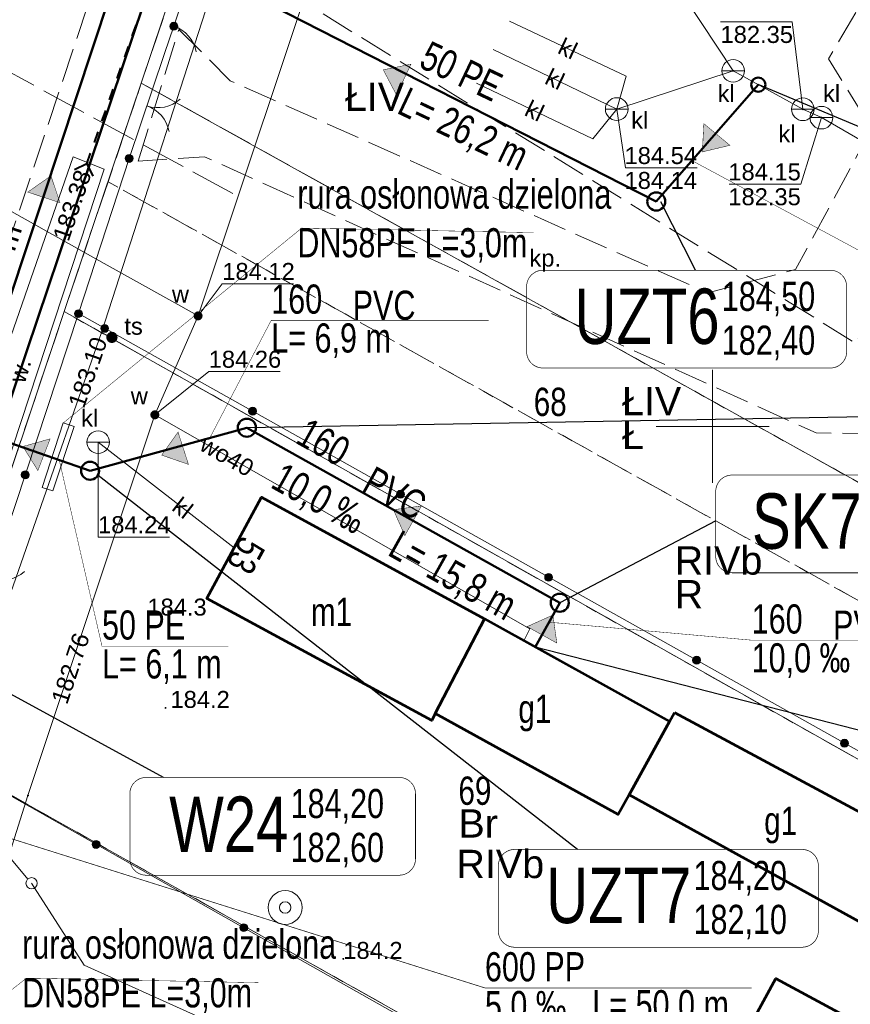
# Model space of a CAD drawing. Header units: metres. Extents: x 7482748 to 7484637, y 5684406 to 5687014.
# Tile 141 of 180: x 7483519 to 7483556, y 5686424 to 5686468. Entities that reach past the tile are written whole.
import ezdxf
from ezdxf.enums import TextEntityAlignment as Align
from ezdxf.lldxf.tags import DXFTag

# ---------------------------------------------------------------- set-up
doc = ezdxf.new("R2010")
doc.units = ezdxf.units.M
doc.header["$MEASUREMENT"] = 0
for name, pattern in [('1', [1.5, 1, -0.5]), ('KTJZ01_500', [2, 1.5, -0.5]), ('l217_500', [2, 1.5, -0.5]), ('l218_500', [1, 0.5, -0.5]), ('SUP__P_01_500', [2.5, 2, -0.5])]:
    doc.linetypes.add(name, pattern=pattern)
for name, color, linetype, lineweight in [('.domiar', 250, 'Continuous', 9), ('.k deszczowa', 200, 'Continuous', 50), ('.ks tłoczny', 104, 'Continuous', 50), ('_Dzialki', 7, 'Continuous', 0), ('_Dzialki_opis', 7, 'Continuous', 0), ('_Kontury', 7, 'Continuous', 0), ('_Kontury_opis', 7, 'Continuous', 0), ('_Podzial_sekcyjny_krzyze', 7, '1', 13), ('_Uzytki', 7, 'Continuous', 0), ('_Uzytki_opis', 7, 'Continuous', 0), ('BUIB05_01', 7, 'Continuous', 40), ('EGB_Adres', 7, 'Continuous', 0), ('EGB_Budynek', 7, 'Continuous', 0), ('EGB_Budynek_opis', 7, 'Continuous', 0), ('GES__SUSM04_01P', 7, 'Continuous', 13), ('GES__SUUS07_P', 7, 'Continuous', 13), ('GES__SUUS09_P', 7, 'Continuous', 13), ('GES__SUUS13_P', 7, 'Continuous', 13), ('GES__SUUS25_WP', 7, 'Continuous', 13), ('KTOK02', 7, 'KTOK02_500', 13), ('KTOK04', 7, 'KTOK04L_500', 13), ('KTOK05_01', 7, 'Continuous', 13), ('RTPW01_P', 7, 'Continuous', 0), ('RTPW02_P', 7, 'Continuous', 0), ('SUPE_L_3', 1, 'Continuous', 13)]:
    doc.layers.add(name, color=color, linetype=linetype, lineweight=lineweight)
for name, color, linetype, lineweight, true_color in [('.przyłącza', 32, 'Continuous', 50, 0xbd5e00), ('GES__SUPE_pL', 1, 'Continuous', 13, 0xff0000), ('GES__SUPK_01_pL', 7, 'Continuous', 13, 0x803300), ('GES__SUPS01_05L', 7, 'Continuous', 13, 0x803300), ('GES__SUPS01_05P', 7, 'Continuous', 13, 0x803300), ('GES__SUPS01_07P', 7, 'Continuous', 13, 0xff9100), ('GES__SUPS01_08L', 5, 'Continuous', 13, 0x0000ff), ('GES__SUPS01_08P', 5, 'Continuous', 13, 0x0000ff), ('GES__SUPT_pL', 7, 'Continuous', 13, 0xff9100), ('GES__SUPW_01_pL', 5, 'Continuous', 13, 0x0000ff), ('GES__SUPW_P_01L', 5, 'SUP__P_01_500', 13, 0x0000ff), ('GES__SUUS_OD_KL', 7, 'Continuous', 13, 0x803300)]:
    doc.layers.add(name, color=color, linetype=linetype, lineweight=lineweight, true_color=true_color)
for name, color, linetype, lineweight, true_color, transparency in [('GES__SUPK_01_pT', 7, 'Continuous', 13, 0x803300, 0.25), ('GES__SUPS01_05G', 7, 'Continuous', 13, 0x803300, 0.25), ('GES__SUPS01_07G', 7, 'Continuous', 13, 0xff9100, 0.25), ('GES__SUPS01_08G', 5, 'Continuous', 13, 0x0000ff, 0.25), ('GES__SUPW_01_pT', 5, 'Continuous', 13, 0x0000ff, 0.25), ('GES__SUUS_RG_KT', 7, 'Continuous', 13, 0x803300, 0.25)]:
    doc.layers.add(name, color=color, linetype=linetype, lineweight=lineweight, true_color=true_color, transparency=transparency)
for name, color, linetype, lineweight, transparency in [('GES__SUUS_ET_05T', 7, 'Continuous', 13, 0.25), ('GES__SUUS_ET_07T', 7, 'Continuous', 13, 0.25), ('GES__SUUS_ET_08T', 7, 'Continuous', 13, 0.25), ('KTJZ01_O', 7, 'KTJZ01_500', 13, 0.5), ('KTPL01_O', 7, 'KTJZ01_500', 13, 0.5), ('KTPL01_T', 7, 'Continuous', 13, 0.25), ('PTRW02_O', 7, 'Continuous', 13, 0.5), ('PTRW02_T', 7, 'Continuous', 13, 0.25), ('RTPW01_G', 7, 'Continuous', 13, 0.25), ('RTPW02_G', 7, 'Continuous', 13, 0.25)]:
    doc.layers.add(name, color=color, linetype=linetype, lineweight=lineweight, transparency=transparency)
doc.layers.add('IS_kanalizacja_sanitarna', color=7, linetype='SOLID', true_color=0x000000)
doc.layers.add('IS_Opisy_działek_Net', color=7, linetype='SOLID', true_color=0x000000)
doc.layers.add('IS_Węzeł_sieci_kanalizacyjnej_-_opisy', color=7, linetype='Continuous')
doc.styles.get("Standard").update_dxf_attribs({"font": 'simplex.shx', "width": 0.75})
doc.styles.add('STYL_ARIAL', font='simplex.shx', dxfattribs={"width": 0.75, "oblique": 0.1})
doc.styles.add('Style-Arial', font='arial.ttf')
doc.linetypes.add('KTOK02_500', pattern='A,0.5,[117,IS_LineDef.shx,S=0.01,R=0,X=0,Y=0],0.5', length=1)
doc.linetypes.add('KTOK04L_500', pattern='A,0,[119,IS_LineDef.shx,S=0.01,R=0,X=0,Y=0],1', length=1)
tags = doc.linetypes.add('SOLID', pattern=[10, 10, 0]).pattern_tags.tags
tags[6:7] = [DXFTag(74, 4), DXFTag(75, 0), DXFTag(340, '0'), DXFTag(46, 0.0), DXFTag(50, 0.0), DXFTag(44, 0.0), DXFTag(45, 0.0)]
tags[4:5] = [DXFTag(74, 4), DXFTag(75, 0), DXFTag(340, '0'), DXFTag(46, 0.0), DXFTag(50, 0.0), DXFTag(44, 0.0), DXFTag(45, 0.0)]

# ---------------------------------------------------------------- blocks, each defined once
blk = doc.blocks.new('SUPS01')
at = {"layer": 'GES__SUPS01_08P', "linetype": 'Continuous', "lineweight": 13}
h = blk.add_hatch(color=256, dxfattribs=at)
edge = h.paths.add_edge_path()
edge.add_arc((0, 0), 0.045, 0, 360)
blk = doc.blocks.new('SUPS01_3')
at = {"layer": 'GES__SUPS01_07P', "linetype": 'Continuous', "lineweight": 13}
h = blk.add_hatch(color=256, dxfattribs=at)
edge = h.paths.add_edge_path()
edge.add_arc((0, 0), 0.045, 0, 360)
blk = doc.blocks.new('SUPS01_1')
at = {"layer": 'GES__SUPS01_05P', "linetype": 'Continuous', "lineweight": 13}
h = blk.add_hatch(color=256, dxfattribs=at)
edge = h.paths.add_edge_path()
edge.add_arc((0, 0), 0.045, 0, 360)
blk = doc.blocks.new('SUSM04_01')
at = {"layer": 'GES__SUSM04_01P', "linetype": 'Continuous', "lineweight": 13}
blk.add_circle((0, 0), 0.25, dxfattribs=at)
blk = doc.blocks.new('SUUS09')
at = {"layer": 'GES__SUUS09_P', "linetype": 'Continuous', "lineweight": 13}
h = blk.add_hatch(color=256, dxfattribs=at)
edge = h.paths.add_edge_path()
edge.add_arc((0, 0), 0.25, 0, 360)
blk = doc.blocks.new('SUUS13')
at = {"layer": 'GES__SUUS13_P', "linetype": 'Continuous', "lineweight": 13}
for radius in [0.75, 0.25]:
    blk.add_circle((0, 0), radius, dxfattribs=at)
blk = doc.blocks.new('SUUS25_107')
at = {"layer": 'GES__SUUS25_WP', "linetype": 'Continuous', "lineweight": 13}
h = blk.add_hatch(color=256, dxfattribs=at)
edge = h.paths.add_edge_path()
edge.add_arc((0, 0), 0.2, 0, 360)
blk = doc.blocks.new('SUUS07')
at = {"layer": 'GES__SUUS07_P', "linetype": 'Continuous', "lineweight": 13}
blk.add_line((-0.5, 0), (0.5, 0), dxfattribs=at)
blk.add_circle((0, 0), 0.5, dxfattribs=at)
blk = doc.blocks.new('SUUS25_143')
at = {"layer": 'GES__SUUS25_WP', "linetype": 'Continuous', "lineweight": 13}
h = blk.add_hatch(color=256, dxfattribs=at)
edge = h.paths.add_edge_path()
edge.add_arc((0, 0), 0.2, 0, 360)
blk = doc.blocks.new('RTPW01')
at = {"layer": 'RTPW01_P', "linetype": 'Continuous', "lineweight": 0}
h = blk.add_hatch(color=256, dxfattribs=at)
edge = h.paths.add_edge_path()
edge.add_arc((0, 0), 0.045, 0, 360)
blk = doc.blocks.new('RTPW01_3')
at = {"layer": 'RTPW02_P', "linetype": 'Continuous', "lineweight": 0}
h = blk.add_hatch(color=256, dxfattribs=at)
edge = h.paths.add_edge_path()
edge.add_arc((0, 0), 0.045, 0, 360)
blk = doc.blocks.new('RTPW01_2')
at = {"layer": 'RTPW01_P', "linetype": 'Continuous', "lineweight": 0}
h = blk.add_hatch(color=256, dxfattribs=at)
edge = h.paths.add_edge_path()
edge.add_arc((0, 0), 0.045, 0, 360)

msp = doc.modelspace()

# ---------------------------------------------------------------- hatches: boundary and pattern name
at = {"layer": 'IS_kanalizacja_sanitarna', "linetype": 'Continuous', "ltscale": 0.01}
for points in [[(7483535.43812, 5686465.75243), (7483536.02005, 5686464.64615), (7483536.66309, 5686466.00132)], [(7483549.54755, 5686462.12757), (7483550.7636, 5686462.41692), (7483549.61027, 5686463.37599)], [(7483520.74472, 5686461.06748), (7483519.71971, 5686460.35205), (7483521.14454, 5686459.88315)], [(7483525.64212, 5686448.7281), (7483526.82377, 5686448.32043), (7483526.36434, 5686449.74834)], [(7483519.50569, 5686449.10956), (7483520.16767, 5686448.04923), (7483520.70895, 5686449.44817)], [(7483535.88657, 5686446.31643), (7483536.39347, 5686445.17382), (7483537.12541, 5686446.48312)], [(7483542.9395, 5686441.66341), (7483541.79893, 5686441.15194), (7483543.11115, 5686440.42525)]]:
    msp.add_hatch(color=256, dxfattribs=at).paths.add_polyline_path(points)
at = {"layer": 'KTOK05_01', "linetype": 'Continuous', "lineweight": 13}
h = msp.add_hatch(color=256, dxfattribs=at)
edge = h.paths.add_edge_path()
edge.add_arc((7483526.18, 5686467.68), 0.175, 0, 360)
h = msp.add_hatch(color=256, dxfattribs=at)
edge = h.paths.add_edge_path()
edge.add_arc((7483524.2, 5686461.84), 0.175, 0, 360)
h = msp.add_hatch(color=256, dxfattribs=at)
edge = h.paths.add_edge_path()
edge.add_arc((7483521.96, 5686454.98), 0.175, 0, 360)
h = msp.add_hatch(color=256, dxfattribs=at)
edge = h.paths.add_edge_path()
edge.add_arc((7483521.96, 5686454.98), 0.175, 0, 360)
h = msp.add_hatch(color=256, dxfattribs=at)
edge = h.paths.add_edge_path()
edge.add_arc((7483521.96, 5686454.98), 0.175, 0, 360)
h = msp.add_hatch(color=256, dxfattribs=at)
edge = h.paths.add_edge_path()
edge.add_arc((7483523.11745, 5686454.33144), 0.175, 0, 360)
h = msp.add_hatch(color=256, dxfattribs=at)
edge = h.paths.add_edge_path()
edge.add_arc((7483529.6603, 5686450.66523), 0.175, 0, 360)
h = msp.add_hatch(color=256, dxfattribs=at)
edge = h.paths.add_edge_path()
edge.add_arc((7483519.61006, 5686447.85766), 0.175, 0, 360)
h = msp.add_hatch(color=256, dxfattribs=at)
edge = h.paths.add_edge_path()
edge.add_arc((7483536.20315, 5686446.99902), 0.175, 0, 360)
h = msp.add_hatch(color=256, dxfattribs=at)
edge = h.paths.add_edge_path()
edge.add_arc((7483542.74601, 5686443.33281), 0.175, 0, 360)
h = msp.add_hatch(color=256, dxfattribs=at)
edge = h.paths.add_edge_path()
edge.add_arc((7483549.28879, 5686439.66648), 0.175, 0, 360)
h = msp.add_hatch(color=256, dxfattribs=at)
edge = h.paths.add_edge_path()
edge.add_arc((7483555.83145, 5686435.99993), 0.175, 0, 360)
h = msp.add_hatch(color=256, dxfattribs=at)
edge = h.paths.add_edge_path()
edge.add_arc((7483522.74181, 5686431.53416), 0.175, 0, 360)
h = msp.add_hatch(color=256, dxfattribs=at)
edge = h.paths.add_edge_path()
edge.add_arc((7483529.27362, 5686427.84832), 0.175, 0, 360)

# ---------------------------------------------------------------- linework, layer by layer
at = {"layer": '.domiar', "linetype": 'Continuous', "lineweight": 20}
msp.add_lwpolyline([(7483521.29253, 5686450.15263), (7483520.35889, 5686447.30161), (7483520.83406, 5686447.146), (7483521.7677, 5686449.99702), (7483521.29253, 5686450.15263)], dxfattribs=at)
at = {"layer": '.k deszczowa', "linetype": 'Continuous'}
msp.add_lwpolyline([(7483524.83956, 5686468.63408), (7483508.8716, 5686421.32787)], dxfattribs=at)
at = {"layer": '.ks tłoczny', "color": 111, "linetype": 'Continuous', "true_color": 0x70ffb8}
msp.add_lwpolyline([(7483539.01604, 5686517.01603), (7483532.57298, 5686498.14781), (7483528.59305, 5686485.74461), (7483524.06285, 5686471.15079), (7483517.4639, 5686451.301), (7483517.4639, 5686451.301), (7483513.19053, 5686438.59386), (7483506.80338, 5686419.9052), (7483503.67491, 5686410.75136), (7483489.19771, 5686367.92381), (7483488.55879, 5686366.36971), (7483487.69105, 5686359.59365), (7483481.55397, 5686341.5735), (7483479.339, 5686335.06975), (7483478.08149, 5686331.37736), (7483471.44464, 5686310.91538), (7483469.74193, 5686304.9671), (7483455.28388, 5686263.28755), (7483450.42845, 5686249.12706), (7483447.14669, 5686239.55607), (7483444.38858, 5686231.83101), (7483432.0435, 5686195.45156)], dxfattribs=at)
at = {"layer": '.ks tłoczny', "linetype": 'Continuous'}
for points in [[(7483547.5086, 5686459.93567), (7483528.95314, 5686469.39976)], [(7483522.47666, 5686448.03702), (7483517.00524, 5686449.93714)]]:
    msp.add_lwpolyline(points, dxfattribs=at)
for centre in [(7483547.5086, 5686459.93567), (7483522.47666, 5686448.03702)]:
    msp.add_circle(centre, 0.4, dxfattribs=at)
at = {"layer": '.przyłącza', "linetype": 'Continuous'}
for points in [[(7483547.5086, 5686459.93567), (7483552.01986, 5686465.09742)], [(7483522.47666, 5686448.03702), (7483529.40617, 5686449.93982), (7483543.23984, 5686442.20636), (7483542.15471, 5686440.2469)]]:
    msp.add_lwpolyline(points, dxfattribs=at)
for centre in [(7483529.40617, 5686449.93982), (7483543.23984, 5686442.20636)]:
    msp.add_circle(centre, 0.4, dxfattribs=at)
msp.add_ellipse((7483552.01764, 5686465.09798), major_axis=(0.315, 0), ratio=1, dxfattribs=at)
at = {"layer": '_Dzialki', "color": 96, "linetype": 'Continuous', "true_color": 0x008000, "flags": 128}
for points in [[(7483524.74, 5686465.17), (7483533.19, 5686490.27)], [(7483521.33, 5686455.07), (7483524.74, 5686465.17)], [(7483579.3, 5686434.82), (7483524.74, 5686465.17)], [(7483514.92, 5686435.98), (7483521.33, 5686455.07)], [(7483575.27, 5686424.67), (7483521.33, 5686455.07)], [(7483565.67, 5686407.51), (7483514.92, 5686435.98)]]:
    msp.add_lwpolyline(points, dxfattribs=at)
at = {"layer": '_Kontury', "color": 96, "linetype": 'l217_500', "true_color": 0x008000, "flags": 128}
for points in [[(7483526.98, 5686471.81), (7483524.74, 5686465.17)], [(7483556.17, 5686453.77), (7483526.98, 5686471.81)], [(7483524.74, 5686465.17), (7483523.27, 5686460.81)], [(7483524.74, 5686465.17), (7483569.07, 5686440.5)], [(7483523.27, 5686460.81), (7483521.33, 5686455.07)], [(7483577.65, 5686430.48), (7483523.27, 5686460.81)], [(7483521.33, 5686455.07), (7483514.92, 5686435.98)], [(7483571.86, 5686426.59), (7483521.33, 5686455.07)], [(7483514.92, 5686435.98), (7483557, 5686412.38)]]:
    msp.add_lwpolyline(points, dxfattribs=at)
at = {"layer": '_Podzial_sekcyjny_krzyze', "linetype": 'Continuous'}
for p, q in [((7483550, 5686447.5), (7483550, 5686452.5)), ((7483547.5, 5686450), (7483552.5, 5686450))]:
    msp.add_line(p, q, dxfattribs=at)
at = {"layer": '_Uzytki', "color": 96, "linetype": 'l218_500', "true_color": 0x008000, "flags": 128}
for points in [[(7483526.98, 5686471.81), (7483524.74, 5686465.17)], [(7483524.74, 5686465.17), (7483523.27, 5686460.81)], [(7483524.74, 5686465.17), (7483569.07, 5686440.5)], [(7483523.27, 5686460.81), (7483521.33, 5686455.07)], [(7483523.27, 5686460.81), (7483577.65, 5686430.48)], [(7483521.33, 5686455.07), (7483514.92, 5686435.98)], [(7483571.86, 5686426.59), (7483521.33, 5686455.07)], [(7483514.92, 5686435.98), (7483557, 5686412.38)]]:
    msp.add_lwpolyline(points, dxfattribs=at)
at = {"layer": 'BUIB05_01', "linetype": 'Continuous', "lineweight": 40}
for p, q in [((7483524.34, 5686467.25), (7483524.51, 5686467.72)), ((7483524.01, 5686466.31), (7483524.17, 5686466.78)), ((7483523.67, 5686465.37), (7483523.84, 5686465.84)), ((7483523.34, 5686464.43), (7483523.5, 5686464.9)), ((7483523, 5686463.48), (7483523.17, 5686463.96)), ((7483522.67, 5686462.54), (7483522.83, 5686463.01)), ((7483522.33, 5686461.6), (7483522.5, 5686462.07)), ((7483522.33, 5686461.6), (7483521.79, 5686461.34)), ((7483522.33, 5686461.6), (7483522.59, 5686461.06))]:
    msp.add_line(p, q, dxfattribs=at)
at = {"layer": 'EGB_Budynek', "color": 7, "linetype": 'Continuous', "lineweight": 53, "flags": 128}
for points in [[(7483539.91, 5686441.49), (7483537.74, 5686437.32), (7483537.58, 5686437.01), (7483527.64, 5686442.39), (7483530.06, 5686446.87), (7483539.91, 5686441.49)], [(7483548.09, 5686436.96), (7483546.31, 5686433.72), (7483545.82, 5686432.85), (7483537.74, 5686437.32), (7483539.91, 5686441.49), (7483548.09, 5686436.96)], [(7483548.31, 5686437.35), (7483560.27, 5686430.93), (7483558.2, 5686427.16), (7483546.31, 5686433.72), (7483548.09, 5686436.96), (7483548.31, 5686437.35)], [(7483566.39, 5686427.49), (7483560.45, 5686416.65), (7483554.3, 5686420), (7483550.79, 5686421.92), (7483552.8, 5686425.6), (7483556.31, 5686423.7), (7483558.2, 5686427.16), (7483560.27, 5686430.93), (7483566.39, 5686427.49)]]:
    msp.add_lwpolyline(points, dxfattribs=at)
at = {"layer": 'GES__SUPE_pL', "linetype": 'Continuous', "lineweight": 13, "flags": 128}
msp.add_lwpolyline([(7483519.89, 5686429.81), (7483522.22, 5686426.19), (7483541.87, 5686417.33), (7483540.81, 5686412.19)], dxfattribs=at)
at = {"layer": 'GES__SUPK_01_pL', "linetype": 'Continuous', "lineweight": 13}
msp.add_line((7483545.76, 5686464.02), (7483540.29, 5686466.65), dxfattribs=at)
at = {"layer": 'GES__SUPK_01_pL', "linetype": 'Continuous', "lineweight": 13, "flags": 128}
for points in [[(7483541.02, 5686467.91), (7483546.18, 5686465.47), (7483545.76, 5686464.02)], [(7483545.76, 5686464.02), (7483550.91, 5686465.71), (7483553.99, 5686464.01), (7483554.81, 5686463.64), (7483562.26, 5686459.35)], [(7483539.56, 5686465.16), (7483544.7, 5686462.71), (7483545.76, 5686464.02)], [(7483522.83, 5686449.3), (7483528.85, 5686444.63)]]:
    msp.add_lwpolyline(points, dxfattribs=at)
at = {"layer": 'GES__SUPS01_05L', "linetype": 'Continuous', "lineweight": 13, "flags": 128}
for points in [[(7483550.91, 5686465.71), (7483548.77, 5686468.95), (7483545.62, 5686468.95)], [(7483553.99, 5686464.01), (7483553.52, 5686467.87), (7483550.35, 5686467.87)], [(7483545.76, 5686464.02), (7483546.15, 5686461.42), (7483549.31, 5686461.42)], [(7483554.81, 5686463.64), (7483553.9, 5686460.7), (7483550.73, 5686460.7)]]:
    msp.add_lwpolyline(points, dxfattribs=at)
at = {"layer": 'GES__SUPS01_08L', "linetype": 'Continuous', "lineweight": 13, "flags": 128}
for points in [[(7483527.25, 5686454.88), (7483528.32, 5686456.3), (7483531.47, 5686456.3)], [(7483525.34, 5686450.51), (7483527.72, 5686452.42), (7483530.88, 5686452.42)]]:
    msp.add_lwpolyline(points, dxfattribs=at)
at = {"layer": 'GES__SUPT_pL', "linetype": 'Continuous', "lineweight": 13}
msp.add_line((7483523.44, 5686453.93), (7483522.98, 5686454.14), dxfattribs=at)
at = {"layer": 'GES__SUPT_pL', "linetype": 'Continuous', "lineweight": 13, "flags": 128}
for points in [[(7483522.98, 5686454.14), (7483528.53, 5686471.34), (7483534.04, 5686488.12), (7483547.56, 5686528.38), (7483553.21, 5686545.61), (7483555.78, 5686553.93)], [(7483522.98, 5686454.14), (7483516.51, 5686435.65), (7483516.58, 5686433.32), (7483507.99, 5686407.91)]]:
    msp.add_lwpolyline(points, dxfattribs=at)
at = {"layer": 'GES__SUPW_01_pL', "linetype": 'Continuous', "lineweight": 13, "flags": 128}
for points in [[(7483510.9, 5686410.15), (7483515.85, 5686421.43), (7483519.73, 5686433.69), (7483525.34, 5686450.51), (7483527.25, 5686454.88), (7483533.06, 5686472.26), (7483529.64, 5686474), (7483532.44, 5686480.63), (7483537.65, 5686493.68), (7483545.23, 5686510.18), (7483548.83, 5686524.15), (7483552.33, 5686534.99), (7483552.59, 5686539.85), (7483558.86, 5686554.9)], [(7483527.25, 5686454.88), (7483523.1, 5686457.2), (7483508.24, 5686465.51), (7483507.24, 5686466.07), (7483501.49, 5686470.25), (7483500.72, 5686473.5), (7483501.39, 5686477.93), (7483502.12, 5686479.67)], [(7483541.66, 5686440.52), (7483541.92, 5686441.05), (7483525.34, 5686450.51)]]:
    msp.add_lwpolyline(points, dxfattribs=at)
at = {"layer": 'GES__SUPW_P_01L', "linetype": 'SUP__P_01_500', "lineweight": 13, "flags": 128}
msp.add_lwpolyline([(7483528.78, 5686460.29), (7483511.61, 5686469.63), (7483501.86, 5686474.99), (7483503.59, 5686478.76)], dxfattribs=at)
at = {"layer": 'GES__SUUS_OD_KL', "linetype": 'Continuous', "lineweight": 13, "flags": 128}
msp.add_lwpolyline([(7483522.83, 5686449.3), (7483522.83, 5686445.11), (7483525.99, 5686445.11)], dxfattribs=at)
at = {"layer": 'IS_kanalizacja_sanitarna', "linetype": 'Continuous', "ltscale": 0.01, "const_width": 0.02}
for points in [[(7483535.43812, 5686465.75243), (7483536.02005, 5686464.64615), (7483536.66309, 5686466.00132), (7483535.43812, 5686465.75243)], [(7483549.54755, 5686462.12757), (7483550.7636, 5686462.41692), (7483549.61027, 5686463.37599), (7483549.54755, 5686462.12757)], [(7483520.74472, 5686461.06748), (7483519.71971, 5686460.35205), (7483521.14454, 5686459.88315), (7483520.74472, 5686461.06748)], [(7483525.64212, 5686448.7281), (7483526.82377, 5686448.32043), (7483526.36434, 5686449.74834), (7483525.64212, 5686448.7281)], [(7483519.50569, 5686449.10956), (7483520.16767, 5686448.04923), (7483520.70895, 5686449.44817), (7483519.50569, 5686449.10956)], [(7483535.88657, 5686446.31643), (7483536.39347, 5686445.17382), (7483537.12541, 5686446.48312), (7483535.88657, 5686446.31643)], [(7483542.9395, 5686441.66341), (7483541.79893, 5686441.15194), (7483543.11115, 5686440.42525), (7483542.9395, 5686441.66341)]]:
    msp.add_lwpolyline(points, dxfattribs=at)
at = {"layer": 'IS_Opisy_działek_Net', "linetype": 'Continuous', "ltscale": 0.01, "const_width": 0.02}
for points in [[(7483549.18369, 5686461.69), (7483563.50449, 5686453.9932), (7483576.98449, 5686453.9932)], [(7483521.29253, 5686450.15263), (7483531.83369, 5686458.76228), (7483542.08501, 5686458.56078)], [(7483527.72137, 5686449.39709), (7483530.48497, 5686454.68689), (7483540.09497, 5686454.68689)], [(7483521.11291, 5686448.51062), (7483523.00203, 5686440.28653), (7483528.58339, 5686440.28653)], [(7483542.76461, 5686441.3476), (7483551.72581, 5686440.553), (7483565.80581, 5686440.553)], [(7483511.91915, 5686419.53277), (7483519.66452, 5686425.62094), (7483529.91584, 5686425.41944)]]:
    msp.add_lwpolyline(points, dxfattribs=at)
at = {"layer": 'IS_Węzeł_sieci_kanalizacyjnej_-_opisy', "color": 18, "linetype": 'SOLID', "ltscale": 0.01, "true_color": 0x000000}
for points in [[(7483563.02236, 5686460.49053), (7483552.01764, 5686465.09798)], [(7483549.24237, 5686456.89824), (7483547.71684, 5686459.92604)], [(7483564.21207, 5686450.55788), (7483529.40617, 5686449.93918)], [(7483544.02443, 5686431.30625), (7483522.83, 5686447.8233)], [(7483550.13844, 5686445.82435), (7483543.23984, 5686442.20573)], [(7483525.72801, 5686434.48806), (7483513.96228, 5686440.88806)], [(7483557.93662, 5686436.19078), (7483542.15471, 5686440.24627)]]:
    msp.add_lwpolyline(points, dxfattribs=at)
at = {"layer": 'IS_Węzeł_sieci_kanalizacyjnej_-_opisy', "color": 18, "linetype": 'SOLID', "ltscale": 0.01, "true_color": 0x000000, "const_width": 0.03}
for points in [[(7483542.49624, 5686452.57824), (7483555.20624, 5686452.57824, 0.414214), (7483555.92624, 5686453.29824), (7483555.92624, 5686456.17824, 0.414214), (7483555.20624, 5686456.89824), (7483542.49624, 5686456.89824, 0.414214), (7483541.77624, 5686456.17824), (7483541.77624, 5686453.29824, 0.414214), (7483542.49624, 5686452.57824)], [(7483550.85844, 5686443.52833), (7483561.48844, 5686443.52833, 0.414214), (7483562.20844, 5686444.24833), (7483562.20844, 5686447.12833, 0.414214), (7483561.48844, 5686447.84833), (7483550.85844, 5686447.84833, 0.414214), (7483550.13844, 5686447.12833), (7483550.13844, 5686444.24833, 0.414214), (7483550.85844, 5686443.52833)], [(7483524.95328, 5686430.16806), (7483536.14328, 5686430.16806, 0.414214), (7483536.86328, 5686430.88806), (7483536.86328, 5686433.76806, 0.414214), (7483536.14328, 5686434.48806), (7483524.95328, 5686434.48806, 0.414214), (7483524.23328, 5686433.76806), (7483524.23328, 5686430.88806, 0.414214), (7483524.95328, 5686430.16806)], [(7483541.24561, 5686426.98625), (7483553.95561, 5686426.98625, 0.414214), (7483554.67561, 5686427.70625), (7483554.67561, 5686430.58625, 0.414214), (7483553.95561, 5686431.30625), (7483541.24561, 5686431.30625, 0.414214), (7483540.52561, 5686430.58625), (7483540.52561, 5686427.70625, 0.414214), (7483541.24561, 5686426.98625)]]:
    msp.add_lwpolyline(points, format="xyb", dxfattribs=at)
at = {"layer": 'IS_Węzeł_sieci_kanalizacyjnej_-_opisy', "color": 200, "linetype": 'SOLID', "ltscale": 0.01, "const_width": 0.03}
msp.add_lwpolyline([(7483513.03378, 5686433.658), (7483539.93238, 5686425.1872), (7483551.72329, 5686425.1872)], dxfattribs=at)
at = {"layer": 'KTJZ01_O', "linetype": 'KTJZ01_500', "lineweight": 13, "flags": 128}
msp.add_lwpolyline([(7483197.91, 5685647.78), (7483191.3, 5685645.21), (7483187.04, 5685652.01), (7483182.78, 5685658.81), (7483173.01, 5685674.4), (7483160.42, 5685696.27), (7483153.69, 5685714.72), (7483149.66, 5685738.88), (7483150.14, 5685742.97), (7483152.18, 5685766.74), (7483152.64, 5685773.87), (7483156.88, 5685789.66), (7483160.03, 5685797.82), (7483165.63, 5685808.56), (7483171.47, 5685814.85), (7483176.12, 5685820.16), (7483191.38, 5685837.95), (7483216.44, 5685866.07), (7483238.67, 5685890.6), (7483242.86, 5685894.87), (7483263.91, 5685918.34), (7483290.28, 5685947.07), (7483315.51, 5685974.43), (7483346.16, 5686007.45), (7483367.58, 5686031.19), (7483372.66, 5686037.59), (7483378.07, 5686044.41), (7483383.78, 5686055), (7483386.81, 5686063.17), (7483391.06, 5686075.79), (7483392.94, 5686081.53), (7483394.38, 5686081.91), (7483397.17, 5686082.85), (7483401.23, 5686082.98), (7483404.7, 5686083), (7483407.11, 5686083.92), (7483410.43, 5686086.41), (7483412.08, 5686088.69), (7483412.96, 5686091.17), (7483413.79, 5686094.46), (7483412.71, 5686099.4), (7483411.05, 5686100.85), (7483407.94, 5686103.18), (7483405.29, 5686104.69), (7483403.35, 5686106.28), (7483402.57, 5686107.54), (7483401.86, 5686108.47), (7483403.54, 5686113.11), (7483404.07, 5686113.93), (7483409.52, 5686129.91), (7483416.09, 5686150.36), (7483420.49, 5686164.15), (7483421.47, 5686167.05), (7483423.62, 5686173.38), (7483428.4, 5686186.8), (7483437.81, 5686215.26), (7483441.02, 5686225.03), (7483450.09, 5686253.79), (7483453.73, 5686263.28), (7483459.39, 5686280.61), (7483466.44, 5686301.37), (7483471.25, 5686316.24), (7483473.9, 5686323.17), (7483478.13, 5686336.85), (7483485.37, 5686356.93), (7483492.13, 5686378.36), (7483498.67, 5686398.43), (7483502.19, 5686408.5), (7483505.2, 5686417.38), (7483513.05, 5686441.11), (7483516.25, 5686450.23), (7483530.52, 5686493.07), (7483533.34, 5686501.51), (7483543.47, 5686531.52), (7483557.14, 5686572.33), (7483559.91, 5686580.46), (7483570.16, 5686610.95), (7483575.71, 5686628.68), (7483581.26, 5686643.91), (7483583.2, 5686649.41), (7483591.35, 5686674.28), (7483597.45, 5686691.67), (7483602.2, 5686705.71), (7483616.93, 5686750.38), (7483619.53, 5686757.95), (7483621.36, 5686763.29), (7483634.9, 5686799.43), (7483640.84, 5686811.96)], dxfattribs=at)
at = {"layer": 'KTOK02', "linetype": 'Continuous', "lineweight": 13}
msp.add_line((7483525.77, 5686466.48), (7483524.2, 5686461.84), dxfattribs=at)
for centre, start, end in [((7483524.5, 5686462.74), 11.31, 71.31), ((7483525.47, 5686465.58), 251.31, 311.31), ((7483518.57, 5686444.7), 251.79, 311.79)]:
    msp.add_arc(centre, 1.5, start, end, dxfattribs=at)
at = {"layer": 'KTOK04', "linetype": 'Continuous', "lineweight": 13}
msp.add_line((7483526.18, 5686467.68), (7483525.77, 5686466.48), dxfattribs=at)
msp.add_arc((7483525.7, 5686466.26), 1.5, 11.14, 71.14, dxfattribs=at)
at = {"layer": 'KTOK05_01', "linetype": 'Continuous', "lineweight": 13}
for p, q in [((7483533.6, 5686489.91), (7483526.18, 5686467.68)), ((7483521.96, 5686454.98), (7483524.2, 5686461.84)), ((7483521.96, 5686454.98), (7483518.72, 5686445.16))]:
    msp.add_line(p, q, dxfattribs=at)
at = {"layer": 'KTOK05_01', "linetype": 'Continuous', "lineweight": 13, "flags": 128}
for points in [[(7483575.46, 5686425), (7483546.82, 5686441.05), (7483521.96, 5686454.98)], [(7483516.21, 5686435.22), (7483529.82, 5686427.54), (7483565.58, 5686407.36)]]:
    msp.add_lwpolyline(points, dxfattribs=at)
at = {"layer": 'KTOK05_01', "linetype": 'Continuous', "lineweight": 13}
for centre in [(7483526.18, 5686467.68), (7483524.2, 5686461.84), (7483521.96, 5686454.98), (7483521.96, 5686454.98), (7483521.96, 5686454.98), (7483523.12, 5686454.33), (7483529.66, 5686450.67), (7483519.61, 5686447.86), (7483536.2, 5686447), (7483542.75, 5686443.33), (7483549.29, 5686439.67), (7483555.83, 5686436), (7483522.74, 5686431.53), (7483529.27, 5686427.85)]:
    msp.add_circle(centre, 0.175, dxfattribs=at)
at = {"layer": 'KTPL01_O', "linetype": 'KTJZ01_500', "lineweight": 13, "flags": 128}
msp.add_lwpolyline([(7483524.6, 5686461.72), (7483526.4, 5686467.54), (7483528.67, 5686465.27), (7483549.79, 5686455.9), (7483553.67, 5686456.93), (7483557.03, 5686463.14), (7483555.12, 5686466.24), (7483558.47, 5686471.87), (7483563.51, 5686469.04), (7483566.81, 5686466.28), (7483563.37, 5686460.23), (7483562.91, 5686460.49), (7483561.06, 5686457.22), (7483559.03, 5686458.44), (7483556.44, 5686453.86), (7483558.5, 5686452.7), (7483556.78, 5686449.69), (7483554.58, 5686449.71), (7483527.53, 5686461.91), (7483524.6, 5686461.72)], close=True, dxfattribs=at)
at = {"layer": 'PTRW02_O', "linetype": 'Continuous', "lineweight": 13, "flags": 128}
msp.add_lwpolyline([(7483521.73, 5686461.91), (7483516.33, 5686446.42), (7483517.27, 5686445.89), (7483517.94, 5686445.74), (7483523.1, 5686461.36), (7483521.73, 5686461.91)], close=True, dxfattribs=at)
at = {"layer": 'SUPE_L_3', "linetype": 'Continuous'}
msp.add_line((7483519.73, 5686430), (7483516.5, 5686433.81), dxfattribs=at)

# ---------------------------------------------------------------- block references
at = {"layer": 'GES__SUPS01_05P', "linetype": 'Continuous', "lineweight": 13}
for p in [(7483550.91, 5686465.71), (7483545.76, 5686464.02), (7483553.99, 5686464.01), (7483554.81, 5686463.64)]:
    msp.add_blockref('SUPS01_1', p, dxfattribs=at)
at = {"layer": 'GES__SUPS01_07P', "linetype": 'Continuous', "lineweight": 13}
msp.add_blockref('SUPS01_3', (7483522.98, 5686454.14), dxfattribs=at)
at = {"layer": 'GES__SUPS01_08P', "linetype": 'Continuous', "lineweight": 13}
for p in [(7483527.25, 5686454.88), (7483525.34, 5686450.51), (7483519.73, 5686433.69)]:
    msp.add_blockref('SUPS01', p, dxfattribs=at)
at = {"layer": 'GES__SUSM04_01P', "linetype": 'Continuous', "lineweight": 13}
msp.add_blockref('SUSM04_01', (7483519.89, 5686429.81), dxfattribs=at)
at = {"layer": 'GES__SUUS07_P', "linetype": 'Continuous', "lineweight": 13}
for p in [(7483550.91, 5686465.71), (7483545.76, 5686464.02), (7483553.99, 5686464.01), (7483554.81, 5686463.64), (7483522.83, 5686449.3)]:
    msp.add_blockref('SUUS07', p, dxfattribs=at)
at = {"layer": 'GES__SUUS09_P', "linetype": 'Continuous', "lineweight": 13}
msp.add_blockref('SUUS09', (7483523.44, 5686453.93), dxfattribs=at)
at = {"layer": 'GES__SUUS13_P', "linetype": 'Continuous', "lineweight": 13}
msp.add_blockref('SUUS13', (7483531.1, 5686428.74), dxfattribs=at)
at = {"layer": 'GES__SUUS25_WP', "linetype": 'Continuous', "lineweight": 13}
for name, p, rotation in [('SUUS25_143', (7483527.25, 5686454.88), 203.81), ('SUUS25_107', (7483525.34, 5686450.51), 332.8200000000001)]:
    msp.add_blockref(name, p, dxfattribs=dict(at, rotation=rotation))
at = {"layer": 'RTPW01_P', "linetype": 'Continuous', "lineweight": 0}
for name, p in [('RTPW01', (7483527.63, 5686442.39)), ('RTPW01_2', (7483525.81, 5686437.56)), ('RTPW01', (7483533.67, 5686426.47))]:
    msp.add_blockref(name, p, dxfattribs=at)
at = {"layer": 'RTPW02_P', "linetype": 'Continuous', "lineweight": 0}
msp.add_blockref('RTPW01_3', (7483522.33, 5686461.6), dxfattribs=at)

# ---------------------------------------------------------------- texts
at = {"layer": '.k deszczowa', "linetype": 'Continuous', "char_height": 1.2888}
for s, insert, attachment_point in [('{\\fArial|b0|i0|c238|p34;600 PP}', (7483539.93238, 5686425.4608), 7), ('{\\fArial|b0|i0|c238|p34;5,0 ‰}', (7483539.93238, 5686425.0504), 1), ('{\\fArial|b0|i0|c238|p34;L= 50,0 m}', (7483544.67804, 5686425.08926), 1)]:
    msp.add_mtext(s, dxfattribs=dict(at, insert=insert, attachment_point=attachment_point))
at = {"layer": '_Dzialki_opis', "color": 96, "true_color": 0x008000, "char_height": 1.25, "attachment_point": 7, "line_spacing_factor": 0.6, "style": 'STYL_ARIAL'}
for s, insert in [('\\fArial|b0|i0|c238238|p39;68', (7483542.09, 5686450.44)), ('\\fArial|b0|i0|c238238|p39;69', (7483538.76, 5686433.26))]:
    msp.add_mtext(s, dxfattribs=dict(at, insert=insert))
at = {"layer": '_Kontury_opis', "color": 96, "linetype": 'Continuous', "lineweight": 13, "true_color": 0x008000, "style": 'Style-Arial'}
for s, p in [('ŁIV', (7483533.74, 5686463.94)), ('ŁIV', (7483545.99, 5686450.49)), ('RIVb', (7483548.32, 5686443.45)), ('RIVb', (7483538.67, 5686430.04))]:
    msp.add_text(s, height=1.25, dxfattribs=at).set_placement(p)
at = {"layer": '_Uzytki_opis', "color": 96, "linetype": 'Continuous', "lineweight": 13, "true_color": 0x008000, "style": 'Style-Arial'}
for s, p in [('Ł', (7483545.99, 5686449)), ('R', (7483548.32, 5686441.96)), ('Br', (7483538.76, 5686431.83))]:
    msp.add_text(s, height=1.25, dxfattribs=at).set_placement(p)
at = {"layer": 'EGB_Adres', "insert": (7483528.8, 5686444.6), "char_height": 1.25, "attachment_point": 8, "rotation": 241.38954, "line_spacing_factor": 0.6, "style": 'STYL_ARIAL'}
msp.add_mtext('\\fArial|b0|i0|c238238|p39;53', dxfattribs=at)
at = {"layer": 'EGB_Budynek_opis', "color": 7, "char_height": 1.25, "attachment_point": 7, "line_spacing_factor": 0.6, "style": 'STYL_ARIAL'}
for s, insert in [('\\fArial|b0|i0|c238238|p39;m1', (7483532.24, 5686441.18)), ('\\fArial|b0|i0|c238238|p39;g1', (7483541.41, 5686436.52)), ('\\fArial|b0|i0|c238238|p39;g1', (7483552.28, 5686431.57))]:
    msp.add_mtext(s, dxfattribs=dict(at, insert=insert))
at = {"layer": 'GES__SUPK_01_pT', "linetype": 'Continuous', "lineweight": 13, "style": 'Style-Arial'}
for rotation, p in [(334.69, (7483543.6, 5686466.69)), (334.32, (7483543.03, 5686465.34)), (334.52, (7483542.13, 5686463.94))]:
    msp.add_text('kl', height=0.75, rotation=rotation, dxfattribs=at).set_placement(p, align=Align.MIDDLE_CENTER)
msp.add_text('kl', height=0.75, rotation=322.2, dxfattribs=at).set_placement((7483526.04, 5686446.33))
at = {"layer": 'GES__SUPS01_05G', "linetype": 'Continuous', "lineweight": 13, "style": 'Style-Arial'}
msp.add_text('182.35', height=0.75, dxfattribs=at).set_placement((7483550.35, 5686466.94))
for s, p in [('184.54', (7483549.31, 5686462.34)), ('184.14', (7483549.31, 5686461.24))]:
    msp.add_text(s, height=0.75, dxfattribs=at).set_placement(p, align=Align.TOP_RIGHT)
for s, p in [('184.15', (7483553.9, 5686460.87)), ('182.35', (7483553.9, 5686459.77))]:
    msp.add_text(s, height=0.75, dxfattribs=at).set_placement(p, align=Align.RIGHT)
at = {"layer": 'GES__SUPS01_07G', "linetype": 'Continuous', "lineweight": 13, "style": 'Style-Arial'}
msp.add_text('183.10', height=0.75, rotation=70.71, dxfattribs=at).set_placement((7483522.9, 5686453.9), align=Align.MIDDLE_RIGHT)
at = {"layer": 'GES__SUPS01_08G', "linetype": 'Continuous', "lineweight": 13, "style": 'Style-Arial'}
for s, p in [('184.12', (7483528.32, 5686456.47)), ('184.26', (7483527.72, 5686452.59))]:
    msp.add_text(s, height=0.75, dxfattribs=at).set_placement(p)
msp.add_text('182.76', height=0.75, rotation=71.56, dxfattribs=at).set_placement((7483521.1, 5686437.79), align=Align.MIDDLE_LEFT)
at = {"layer": 'GES__SUPW_01_pT', "linetype": 'Continuous', "lineweight": 13, "style": 'Style-Arial'}
msp.add_text('wo40', height=0.75, rotation=330.29, dxfattribs=at).set_placement((7483528.53, 5686448.69), align=Align.MIDDLE_CENTER)
at = {"layer": 'GES__SUUS_ET_05T', "linetype": 'Continuous', "lineweight": 13, "style": 'Style-Arial'}
for p in [(7483550.22, 5686464.33), (7483554.88, 5686464.33), (7483546.4, 5686463.15), (7483552.91, 5686462.55), (7483522.08, 5686449.99)]:
    msp.add_text('kl', height=0.75, dxfattribs=at).set_placement(p)
at = {"layer": 'GES__SUUS_ET_07T', "linetype": 'Continuous', "lineweight": 13, "style": 'Style-Arial'}
msp.add_text('ts', height=0.75, dxfattribs=at).set_placement((7483523.99, 5686454.05))
at = {"layer": 'GES__SUUS_ET_08T', "linetype": 'Continuous', "lineweight": 13, "style": 'Style-Arial'}
msp.add_text('w', height=0.75, dxfattribs=at).set_placement((7483526.85, 5686456.22), align=Align.TOP_RIGHT)
msp.add_text('w', height=0.75, dxfattribs=at).set_placement((7483525.03, 5686450.97), align=Align.RIGHT)
at = {"layer": 'GES__SUUS_RG_KT', "linetype": 'Continuous', "lineweight": 13, "style": 'Style-Arial'}
msp.add_text('184.24', height=0.75, dxfattribs=at).set_placement((7483522.83, 5686445.28))
at = {"layer": 'IS_Opisy_działek_Net', "linetype": 'Continuous', "ltscale": 0.01, "char_height": 1.2888}
for s, insert, attachment_point, rotation in [('{\\fArial|b0|i0|c238|p34;50 PE}', (7483536.94577, 5686465.88373), 7, 334.6), ('\\fArial|b0|i0;L= 26,2 m', (7483536.53811, 5686465.0252), 1, 334.6), ('\\fArial|b0|i0;', (7483539.40671, 5686464.35875), 7, 334.6), ('\\fArial|b0|i0;', (7483539.40671, 5686464.35875), 7, 334.6), ('\\fArial|b0|i0;', (7483540.48071, 5686462.79716), 1, 334.6), ('\\fArial|b0|i0;', (7483540.48071, 5686462.79716), 1, 334.6), ('\\fArial|b0|i0;', (7483520.42781, 5686461.51908), 7, 71.8), ('\\fArial|b0|i0;', (7483520.42781, 5686461.51908), 7, 71.8), ('\\fArial|b0|i0;', (7483521.22125, 5686460.88978), 1, 71.8), ('\\fArial|b0|i0;', (7483521.22125, 5686460.88978), 1, 71.8), ('\\fArial|b0|i0;L= 22,2 m', (7483516.37135, 5686453.40774), 1, 71.8), ('\\fArial|b0|i0;160', (7483531.49323, 5686449.27905), 7, 330.8), ('{\\fArial|b0|i0|c238|p34;10,0 ‰}', (7483531.02957, 5686448.44943), 1, 330.8), ('{\\fArial|b0|i0|c238|p34;PVC}', (7483534.41255, 5686447.14389), 7, 330.8), ('\\fArial|b0|i0;L= 15,8 m', (7483536.20296, 5686445.46195), 1, 330.8), ('\\fArial|b0|i0;', (7483540.36155, 5686444.32139), 7, 330.8), ('\\fArial|b0|i0;', (7483544.62883, 5686440.84702), 1, 330.8)]:
    msp.add_mtext(s, dxfattribs=dict(at, insert=insert, attachment_point=attachment_point, rotation=rotation))
for s, insert, attachment_point in [('{\\fArial|b0|i0|c238|p34;rura osłonowa dzielona\\PDN58PE L=3,0m}', (7483531.63904, 5686457.22836), 7), ('\\fArial|b0|i0;160', (7483530.48497, 5686454.96049), 7), ('{\\fArial|b0|i0|c238|p34;PVC}', (7483534.08497, 5686454.68689), 7), ('\\fArial|b0|i0;L= 6,9 m', (7483530.48497, 5686454.55009), 1), ('\\fArial|b0|i0;', (7483538.12497, 5686454.55009), 1), ('\\fArial|b0|i0;', (7483540.10497, 5686453.96049), 7), ('\\fArial|b0|i0;', (7483540.10497, 5686453.96049), 7), ('{\\fArial|b0|i0|c238|p34;50 PE}', (7483523.00203, 5686440.56013), 7), ('\\fArial|b0|i0;160', (7483551.72581, 5686440.8266), 7), ('{\\fArial|b0|i0|c238|p34;PVC}', (7483555.32581, 5686440.553), 7), ('\\fArial|b0|i0;L= 6,1 m', (7483523.00203, 5686440.14973), 1), ('{\\fArial|b0|i0|c238|p34;10,0 ‰}', (7483551.72581, 5686440.4162), 1), ('\\fArial|b0|i0;', (7483528.5441, 5686439.90759), 7), ('\\fArial|b0|i0;', (7483529.1941, 5686439.49719), 1), ('\\fArial|b0|i0;', (7483529.2541, 5686438.90759), 7), ('\\fArial|b0|i0;', (7483529.2541, 5686438.90759), 7), ('{\\fArial|b0|i0|c238|p34;rura osłonowa dzielona\\PDN58PE L=3,0m}', (7483519.46987, 5686424.08702), 7), ('\\fArial|b0|i0;', (7483543.53238, 5686425.4608), 7)]:
    msp.add_mtext(s, dxfattribs=dict(at, insert=insert, attachment_point=attachment_point))
at = {"layer": 'IS_Węzeł_sieci_kanalizacyjnej_-_opisy', "color": 18, "linetype": 'SOLID', "ltscale": 0.01, "true_color": 0x000000}
for s, insert, char_height, attachment_point in [('\\fArial|b0|i0;UZT6', (7483550.30624, 5686453.60664), 2.448, 9), ('\\fArial|b0|i0;184,50', (7483550.40624, 5686454.86184), 1.2888, 7), ('\\fArial|b0|i0;182,40', (7483550.40624, 5686454.45144), 1.2888, 1), ('\\fArial|b0|i0;SK7', (7483556.58844, 5686444.55673), 2.448, 9), ('\\fArial|b0|i0;W24', (7483531.24328, 5686431.19646), 2.448, 9), ('\\fArial|b0|i0;184,20', (7483531.34328, 5686432.45166), 1.2888, 7), ('\\fArial|b0|i0;182,60', (7483531.34328, 5686432.04126), 1.2888, 1), ('\\fArial|b0|i0;184,20', (7483549.15561, 5686429.26985), 1.2888, 7), ('\\fArial|b0|i0;UZT7', (7483549.05561, 5686428.01465), 2.448, 9), ('\\fArial|b0|i0;182,10', (7483549.15561, 5686428.85945), 1.2888, 1)]:
    msp.add_mtext(s, dxfattribs=dict(at, insert=insert, char_height=char_height, attachment_point=attachment_point))
at = {"layer": 'KTPL01_T', "linetype": 'Continuous', "lineweight": 13, "style": 'Style-Arial'}
msp.add_text('kp.', height=0.75, dxfattribs=at).set_placement((7483541.9, 5686457.06))
at = {"layer": 'PTRW02_T', "linetype": 'Continuous', "lineweight": 13, "style": 'Style-Arial'}
msp.add_text('w.', height=0.75, rotation=72.82, dxfattribs=at).set_placement((7483519.38, 5686452.47), align=Align.MIDDLE_CENTER)
at = {"layer": 'RTPW01_G', "linetype": 'Continuous', "lineweight": 13, "style": 'Style-Arial'}
msp.add_text('184.3', height=0.75, dxfattribs=at).set_placement((7483527.63, 5686442.39), align=Align.TOP_RIGHT)
for p in [(7483526.03, 5686437.56), (7483533.67, 5686426.47)]:
    msp.add_text('184.2', height=0.75, dxfattribs=at).set_placement(p)
at = {"layer": 'RTPW02_G', "linetype": 'Continuous', "lineweight": 13, "style": 'Style-Arial'}
msp.add_text('183.38', height=0.75, rotation=71.32, dxfattribs=at).set_placement((7483521.52, 5686458.13))

doc.saveas('drawing.dxf')
